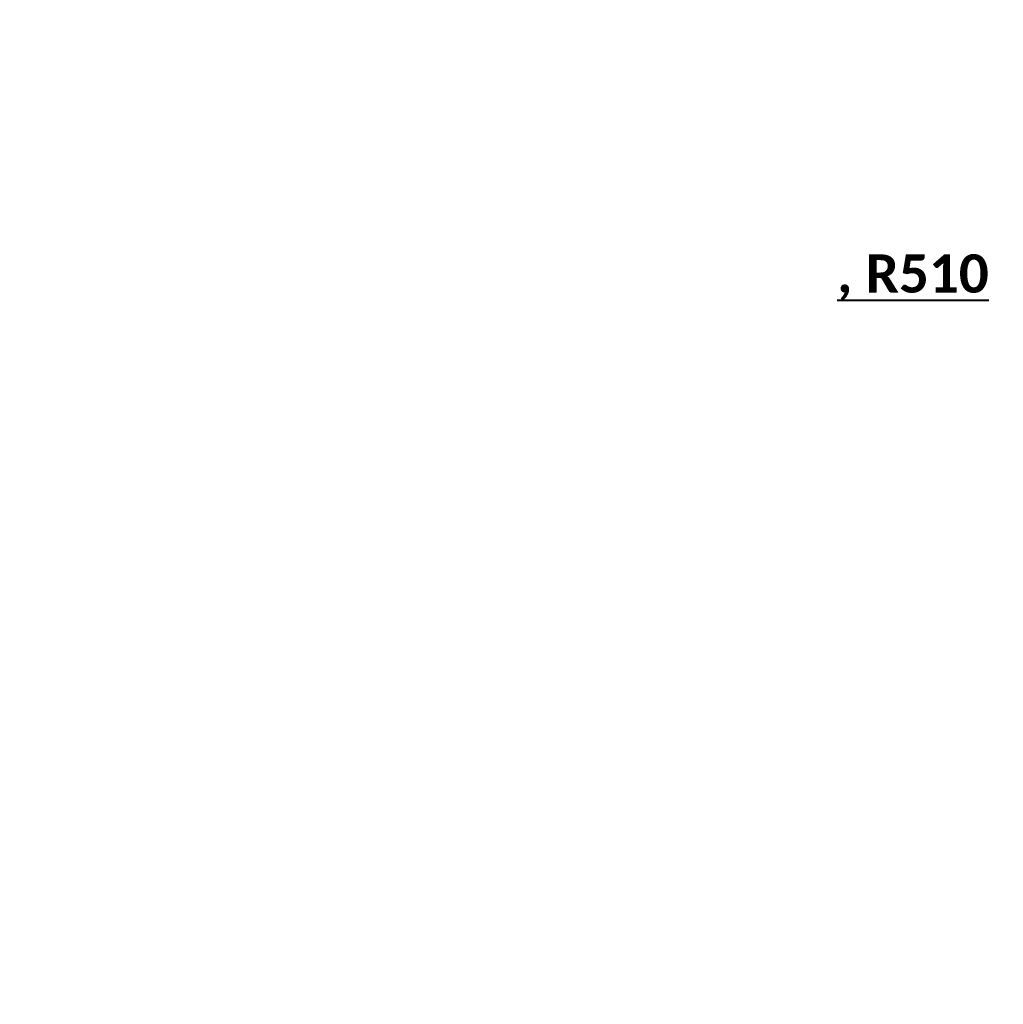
# Model space of a CAD drawing. Extents: x 2147430 to 2149265, y 2147284 to 2147540.
# Tile 11 of 18: x 2147680 to 2147757, y 2147342 to 2147419. Entities that reach past the tile are written whole.
import ezdxf
from ezdxf.enums import TextEntityAlignment as Align

# ---------------------------------------------------------------- set-up
doc = ezdxf.new("R2010")
doc.units = 0
doc.header["$MEASUREMENT"] = 0
doc.layers.add('B_ANNO_TEXT', color=7, linetype='Continuous', lineweight=18)
doc.layers.add('B_ANNO_TEXT_TITLE', color=7, linetype='Continuous', lineweight=40)
doc.styles.get("Standard").update_dxf_attribs({"font": 'calibri.ttf'})
doc.styles.add('Title', font='calibrib.ttf', dxfattribs={"height": 0.125})

# ---------------------------------------------------------------- blocks, each defined once
blk = doc.blocks.new('*U219')
at = {"layer": 'B_ANNO_TEXT'}
for tag, p in [('DIM3', (2147766.578, 2147467.295)), ('DIM4', (2147766.578, 2147463.667)), ('DIM5', (2147766.578, 2147460.037))]:
    blk.add_attdef(tag, text='', height=1.5, dxfattribs=at).set_placement(p, align=Align.MIDDLE_CENTER)
at = {"layer": 'B_ANNO_TEXT_TITLE', "insert": (2147750.034, 2147398.424), "char_height": 3, "width": 14.5387, "attachment_point": 5, "style": 'Title'}
blk.add_mtext('{\\L, R510}', dxfattribs=at)

msp = doc.modelspace()

# ---------------------------------------------------------------- block references
msp.add_blockref('*U219', (0, 0))

doc.saveas('drawing.dxf')
